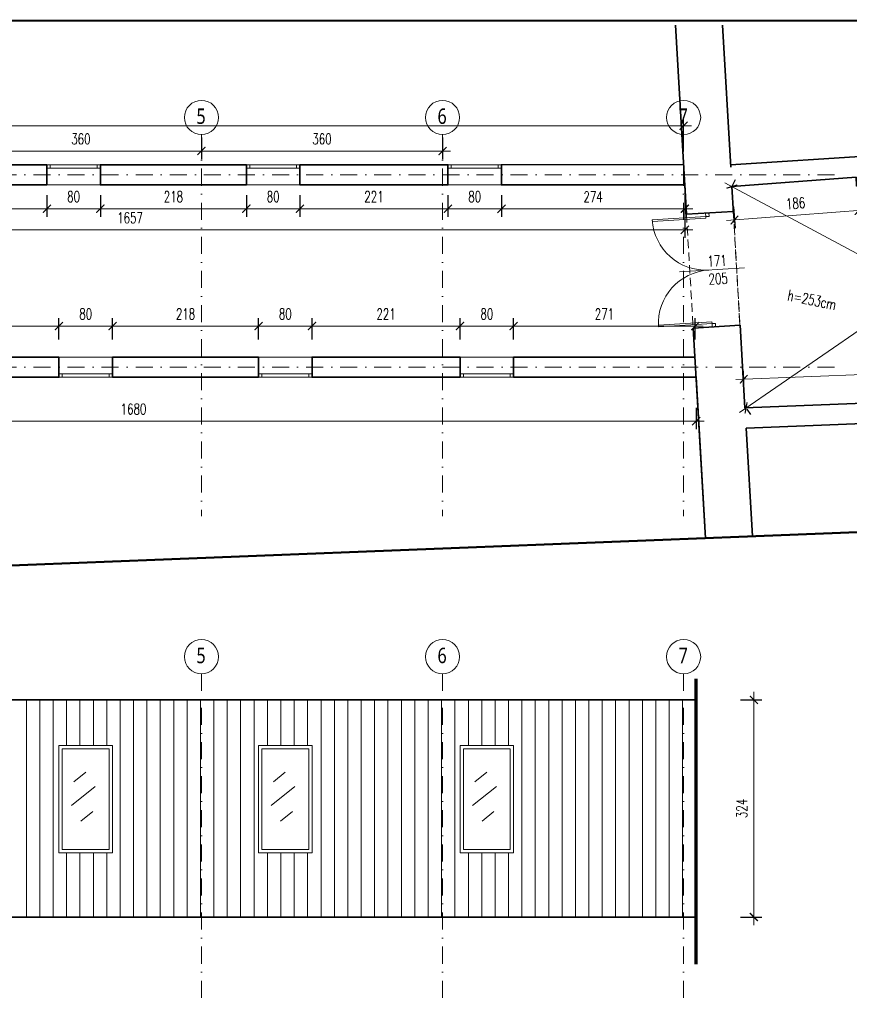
# Model space of a CAD drawing. Header units: inches. Extents: x 0 to 111471, y -105323 to 11070.
# Tile 207 of 256: x 44090 to 45329, y -26009 to -24539. Entities that reach past the tile are written whole.
import ezdxf
from ezdxf.enums import TextEntityAlignment as Align

# ---------------------------------------------------------------- set-up
doc = ezdxf.new("R2010")
doc.units = ezdxf.units.IN
doc.header["$MEASUREMENT"] = 0
doc.linetypes.add('DASHDOTX2', pattern=[50.8, 25.4, -12.7, 0, -12.7])
doc.linetypes.add('DASHED', pattern=[19.05, 12.7, -6.35])
for name, color, linetype, lineweight in [('888 drzwi i okna', 4, 'Continuous', 0), ('888 hatch antracyt szary', 251, 'Continuous', 0), ('888 opisy', 3, 'Continuous', 0), ('888 osie', 5, 'DASHDOTX2', 13), ('888 projektowane elementy', 6, 'Continuous', 13), ('888 sciany istniejące', 2, 'Continuous', 35), ('888 widok', 8, 'Continuous', 0), ('888 wymiary projektowane', 1, 'Continuous', 0), ('Wymiary', 85, 'Continuous', 18)]:
    doc.layers.add(name, color=color, linetype=linetype, lineweight=lineweight)
doc.styles.get("Standard").update_dxf_attribs({"font": 'arial.ttf'})
doc.styles.add('TS 100_ILIARD OSIE', font='trebuc.ttf', dxfattribs={"width": 0.8, "height": 23})
doc.styles.add('TS 100_opisy', font='romans.shx', dxfattribs={"width": 0.7, "height": 16})
doc.styles.add('TS 100_wymiary', font='romans.shx', dxfattribs={"width": 0.7, "height": 16})
doc.dimstyles.new('Dim Style 100', dxfattribs={"dimtxt": 16, "dimasz": 12, "dimexe": 12, "dimexo": 2, "dimgap": 10, "dimtad": 1, "dimdec": 0, "dimzin": 9, "dimtxsty": 'TS 100_wymiary', "dimblk": 'ARCHTICK', "dimcen": 2.5, "dimdle": 12, "dimclrd": 256, "dimclrt": 2, "dimadec": 0, "dimazin": 2, "dimtfac": 1, "dimtdec": 0, "dimtix": 1, "dimtmove": 2, "dimatfit": 3, "dimfxl": 0, "dimlwd": -1, "dimarcsym": 0})

# ---------------------------------------------------------------- blocks, each defined once
blk = doc.blocks.new('_ArchTick')
at = {"layer": 'Wymiary', "color": 0, "const_width": 0.15}
blk.add_lwpolyline([(-0.5, -0.5), (0.5, 0.5)], dxfattribs=at)
blk = doc.blocks.new('*D652')
at = {"layer": '888 wymiary projektowane', "color": 0, "lineweight": -2, "ltscale": 0.01}
for p, q in [((44729.3, -24801.3), (44729.3, -24833.3)), ((44809.3, -24801.3), (44809.3, -24833.3))]:
    blk.add_line(p, q, dxfattribs=at)
at = {"layer": '888 wymiary projektowane', "ltscale": 0.01}
blk.add_line((44821.3, -24821.3), (44717.3, -24821.3), dxfattribs=at)
at = {"layer": 'Defpoints', "color": 0}
for p in [(44729.3, -24785.8), (44809.3, -24785.8), (44729.3, -24821.3)]:
    blk.add_point(p, dxfattribs=at)
at = {"layer": '888 wymiary projektowane', "linetype": 'ByBlock', "xscale": 12, "yscale": 12, "zscale": 12}
for p, rotation in [((44729.3, -24821.3), 179.9999306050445), ((44809.3, -24821.3), 359.9999306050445)]:
    blk.add_blockref('_ArchTick', p, dxfattribs=dict(at, rotation=rotation))
at = {"layer": '888 wymiary projektowane', "color": 2, "ltscale": 0.01, "insert": (44769.3, -24803.3), "char_height": 16, "attachment_point": 5, "rotation": 359.9999, "style": 'TS 100_wymiary'}
blk.add_mtext('80', dxfattribs=at)
blk = doc.blocks.new('*D653')
at = {"layer": '888 wymiary projektowane', "color": 0, "lineweight": -2, "ltscale": 0.01}
for p, q in [((44508.3, -24801.3), (44508.3, -24833.3)), ((44729.3, -24801.3), (44729.3, -24833.3))]:
    blk.add_line(p, q, dxfattribs=at)
at = {"layer": '888 wymiary projektowane', "ltscale": 0.01}
blk.add_line((44741.3, -24821.3), (44496.3, -24821.3), dxfattribs=at)
at = {"layer": 'Defpoints', "color": 0}
for p in [(44508.3, -24785.8), (44729.3, -24785.8), (44508.3, -24821.3)]:
    blk.add_point(p, dxfattribs=at)
at = {"layer": '888 wymiary projektowane', "linetype": 'ByBlock', "xscale": 12, "yscale": 12, "zscale": 12}
for p, rotation in [((44508.3, -24821.3), 179.9999306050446), ((44729.3, -24821.3), 359.9999306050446)]:
    blk.add_blockref('_ArchTick', p, dxfattribs=dict(at, rotation=rotation))
at = {"layer": '888 wymiary projektowane', "color": 2, "ltscale": 0.01, "insert": (44618.8, -24803.3), "char_height": 16, "attachment_point": 5, "rotation": 359.9999, "style": 'TS 100_wymiary'}
blk.add_mtext('221', dxfattribs=at)
blk = doc.blocks.new('*D654')
at = {"layer": '888 wymiary projektowane', "color": 0, "lineweight": -2, "ltscale": 0.01}
for p, q in [((44428.3, -24801.3), (44428.3, -24833.3)), ((44508.3, -24801.3), (44508.3, -24833.3))]:
    blk.add_line(p, q, dxfattribs=at)
at = {"layer": '888 wymiary projektowane', "ltscale": 0.01}
blk.add_line((44520.3, -24821.3), (44416.3, -24821.3), dxfattribs=at)
at = {"layer": 'Defpoints', "color": 0}
for p in [(44428.3, -24785.8), (44508.3, -24785.8), (44428.3, -24821.3)]:
    blk.add_point(p, dxfattribs=at)
at = {"layer": '888 wymiary projektowane', "linetype": 'ByBlock', "xscale": 12, "yscale": 12, "zscale": 12}
for p, rotation in [((44428.3, -24821.3), 179.9999306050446), ((44508.3, -24821.3), 359.9999306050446)]:
    blk.add_blockref('_ArchTick', p, dxfattribs=dict(at, rotation=rotation))
at = {"layer": '888 wymiary projektowane', "color": 2, "ltscale": 0.01, "insert": (44468.3, -24803.3), "char_height": 16, "attachment_point": 5, "rotation": 359.9999, "style": 'TS 100_wymiary'}
blk.add_mtext('80', dxfattribs=at)
blk = doc.blocks.new('*D655')
at = {"layer": '888 wymiary projektowane', "color": 0, "lineweight": -2, "ltscale": 0.01}
for p, q in [((44210.3, -24801.3), (44210.3, -24833.3)), ((44428.3, -24801.3), (44428.3, -24833.3))]:
    blk.add_line(p, q, dxfattribs=at)
at = {"layer": '888 wymiary projektowane', "ltscale": 0.01}
blk.add_line((44440.3, -24821.3), (44198.3, -24821.3), dxfattribs=at)
at = {"layer": 'Defpoints', "color": 0}
for p in [(44210.3, -24785.8), (44428.3, -24785.8), (44210.3, -24821.3)]:
    blk.add_point(p, dxfattribs=at)
at = {"layer": '888 wymiary projektowane', "linetype": 'ByBlock', "xscale": 12, "yscale": 12, "zscale": 12}
for p, rotation in [((44210.3, -24821.3), 179.9999306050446), ((44428.3, -24821.3), 359.9999306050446)]:
    blk.add_blockref('_ArchTick', p, dxfattribs=dict(at, rotation=rotation))
at = {"layer": '888 wymiary projektowane', "color": 2, "ltscale": 0.01, "insert": (44319.3, -24803.3), "char_height": 16, "attachment_point": 5, "rotation": 359.9999, "style": 'TS 100_wymiary'}
blk.add_mtext('218', dxfattribs=at)
blk = doc.blocks.new('*D656')
at = {"layer": '888 wymiary projektowane', "color": 0, "lineweight": -2, "ltscale": 0.01}
for p, q in [((44130.3, -24801.3), (44130.3, -24833.3)), ((44210.3, -24801.3), (44210.3, -24833.3))]:
    blk.add_line(p, q, dxfattribs=at)
at = {"layer": '888 wymiary projektowane', "ltscale": 0.01}
blk.add_line((44222.3, -24821.3), (44118.3, -24821.3), dxfattribs=at)
at = {"layer": 'Defpoints', "color": 0}
for p in [(44130.3, -24785.8), (44210.3, -24785.8), (44130.3, -24821.3)]:
    blk.add_point(p, dxfattribs=at)
at = {"layer": '888 wymiary projektowane', "linetype": 'ByBlock', "xscale": 12, "yscale": 12, "zscale": 12}
for p, rotation in [((44130.3, -24821.3), 179.9999306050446), ((44210.3, -24821.3), 359.9999306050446)]:
    blk.add_blockref('_ArchTick', p, dxfattribs=dict(at, rotation=rotation))
at = {"layer": '888 wymiary projektowane', "color": 2, "ltscale": 0.01, "insert": (44170.3, -24803.3), "char_height": 16, "attachment_point": 5, "rotation": 359.9999, "style": 'TS 100_wymiary'}
blk.add_mtext('80', dxfattribs=at)
blk = doc.blocks.new('*D657')
at = {"layer": '888 wymiary projektowane', "color": 0, "lineweight": -2, "ltscale": 0.01}
for p, q in [((43912.3, -24801.3), (43912.3, -24833.3)), ((44130.3, -24801.3), (44130.3, -24833.3))]:
    blk.add_line(p, q, dxfattribs=at)
at = {"layer": '888 wymiary projektowane', "ltscale": 0.01}
blk.add_line((44142.3, -24821.3), (43900.3, -24821.3), dxfattribs=at)
at = {"layer": 'Defpoints', "color": 0}
for p in [(43912.3, -24785.8), (44130.3, -24785.8), (43912.3, -24821.3)]:
    blk.add_point(p, dxfattribs=at)
at = {"layer": '888 wymiary projektowane', "linetype": 'ByBlock', "xscale": 12, "yscale": 12, "zscale": 12}
for p, rotation in [((43912.3, -24821.3), 179.9999306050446), ((44130.3, -24821.3), 359.9999306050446)]:
    blk.add_blockref('_ArchTick', p, dxfattribs=dict(at, rotation=rotation))
at = {"layer": '888 wymiary projektowane', "color": 2, "ltscale": 0.01, "insert": (44021.3, -24803.3), "char_height": 16, "attachment_point": 5, "rotation": 359.9999, "style": 'TS 100_wymiary'}
blk.add_mtext('218', dxfattribs=at)
blk = doc.blocks.new('*D616')
at = {"layer": '888 wymiary projektowane', "color": 0, "lineweight": -2, "ltscale": 0.01}
for p, q in [((43426.3, -24833), (43426.3, -24865)), ((45083, -24832.8), (45083, -24864.8))]:
    blk.add_line(p, q, dxfattribs=at)
at = {"layer": '888 wymiary projektowane', "ltscale": 0.01}
blk.add_line((43414.3, -24853), (45095, -24852.8), dxfattribs=at)
at = {"layer": 'Defpoints', "color": 0}
for p in [(43426.3, -24785.8), (45082.9, -24785.5), (45083, -24852.8)]:
    blk.add_point(p, dxfattribs=at)
at = {"layer": '888 wymiary projektowane', "linetype": 'ByBlock', "xscale": 12, "yscale": 12, "zscale": 12}
for p, rotation in [((43426.3, -24853), 180.0089130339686), ((45083, -24852.8), 0.008913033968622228)]:
    blk.add_blockref('_ArchTick', p, dxfattribs=dict(at, rotation=rotation))
at = {"layer": '888 wymiary projektowane', "color": 2, "ltscale": 0.01, "insert": (44254.6, -24834.9), "char_height": 16, "attachment_point": 5, "rotation": 0.0089, "style": 'TS 100_wymiary'}
blk.add_mtext('1657', dxfattribs=at)
blk = doc.blocks.new('*D619')
at = {"layer": '888 wymiary projektowane', "color": 0, "lineweight": -2, "ltscale": 0.01}
for p, q in [((44809.3, -24801.6), (44809.3, -24833.6)), ((45083, -24801.3), (45083, -24833.3))]:
    blk.add_line(p, q, dxfattribs=at)
at = {"layer": '888 wymiary projektowane', "ltscale": 0.01}
blk.add_line((44797.3, -24821.6), (45095, -24821.3), dxfattribs=at)
at = {"layer": 'Defpoints', "color": 0}
for p in [(44809.3, -24785.8), (45082.9, -24785.5), (45083, -24821.3)]:
    blk.add_point(p, dxfattribs=at)
at = {"layer": '888 wymiary projektowane', "linetype": 'ByBlock', "xscale": 12, "yscale": 12, "zscale": 12}
for p, rotation in [((44809.3, -24821.6), 180.0543061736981), ((45083, -24821.3), 0.05430617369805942)]:
    blk.add_blockref('_ArchTick', p, dxfattribs=dict(at, rotation=rotation))
at = {"layer": '888 wymiary projektowane', "color": 2, "ltscale": 0.01, "insert": (44946.1, -24803.5), "char_height": 16, "attachment_point": 5, "rotation": 0.0543, "style": 'TS 100_wymiary'}
blk.add_mtext('274', dxfattribs=at)
blk = doc.blocks.new('*D663')
at = {"layer": '888 wymiary projektowane', "color": 0, "lineweight": -2, "ltscale": 0.01}
for p, q in [((43917.4, -25016.4), (43917.4, -24984.4)), ((44148.4, -25016.4), (44148.4, -24984.4))]:
    blk.add_line(p, q, dxfattribs=at)
at = {"layer": '888 wymiary projektowane', "ltscale": 0.01}
blk.add_line((43905.4, -24996.4), (44160.4, -24996.4), dxfattribs=at)
at = {"layer": 'Defpoints', "color": 0}
for p in [(44148.4, -24996.4), (43917.4, -25042.8), (44148.4, -25042.8)]:
    blk.add_point(p, dxfattribs=at)
at = {"layer": '888 wymiary projektowane', "linetype": 'ByBlock', "xscale": 12, "yscale": 12, "zscale": 12}
for p, rotation in [((43917.4, -24996.4), 179.9999306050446), ((44148.4, -24996.4), 359.9999306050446)]:
    blk.add_blockref('_ArchTick', p, dxfattribs=dict(at, rotation=rotation))
at = {"layer": '888 wymiary projektowane', "color": 2, "ltscale": 0.01, "insert": (44032.9, -24978.4), "char_height": 16, "attachment_point": 5, "rotation": 359.9999, "style": 'TS 100_wymiary'}
blk.add_mtext('231', dxfattribs=at)
blk = doc.blocks.new('*D664')
at = {"layer": '888 wymiary projektowane', "color": 0, "lineweight": -2, "ltscale": 0.01}
for p, q in [((44148.4, -25016.4), (44148.4, -24984.4)), ((44228.4, -25016.4), (44228.4, -24984.4))]:
    blk.add_line(p, q, dxfattribs=at)
at = {"layer": '888 wymiary projektowane', "ltscale": 0.01}
blk.add_line((44136.4, -24996.4), (44240.4, -24996.4), dxfattribs=at)
at = {"layer": 'Defpoints', "color": 0}
for p in [(44228.4, -24996.4), (44148.4, -25042.8), (44228.4, -25042.8)]:
    blk.add_point(p, dxfattribs=at)
at = {"layer": '888 wymiary projektowane', "linetype": 'ByBlock', "xscale": 12, "yscale": 12, "zscale": 12}
for p, rotation in [((44148.4, -24996.4), 179.9999306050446), ((44228.4, -24996.4), 359.9999306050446)]:
    blk.add_blockref('_ArchTick', p, dxfattribs=dict(at, rotation=rotation))
at = {"layer": '888 wymiary projektowane', "color": 2, "ltscale": 0.01, "insert": (44188.4, -24978.4), "char_height": 16, "attachment_point": 5, "rotation": 359.9999, "style": 'TS 100_wymiary'}
blk.add_mtext('80', dxfattribs=at)
blk = doc.blocks.new('*D665')
at = {"layer": '888 wymiary projektowane', "color": 0, "lineweight": -2, "ltscale": 0.01}
for p, q in [((44228.4, -25016.4), (44228.4, -24984.4)), ((44446.4, -25016.4), (44446.4, -24984.4))]:
    blk.add_line(p, q, dxfattribs=at)
at = {"layer": '888 wymiary projektowane', "ltscale": 0.01}
blk.add_line((44216.4, -24996.4), (44458.4, -24996.4), dxfattribs=at)
at = {"layer": 'Defpoints', "color": 0}
for p in [(44446.4, -24996.4), (44228.4, -25042.8), (44446.4, -25042.8)]:
    blk.add_point(p, dxfattribs=at)
at = {"layer": '888 wymiary projektowane', "linetype": 'ByBlock', "xscale": 12, "yscale": 12, "zscale": 12}
for p, rotation in [((44228.4, -24996.4), 179.9999306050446), ((44446.4, -24996.4), 359.9999306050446)]:
    blk.add_blockref('_ArchTick', p, dxfattribs=dict(at, rotation=rotation))
at = {"layer": '888 wymiary projektowane', "color": 2, "ltscale": 0.01, "insert": (44337.4, -24978.4), "char_height": 16, "attachment_point": 5, "rotation": 359.9999, "style": 'TS 100_wymiary'}
blk.add_mtext('218', dxfattribs=at)
blk = doc.blocks.new('*D666')
at = {"layer": '888 wymiary projektowane', "color": 0, "lineweight": -2, "ltscale": 0.01}
for p, q in [((44446.4, -25016.4), (44446.4, -24984.4)), ((44526.4, -25016.4), (44526.4, -24984.4))]:
    blk.add_line(p, q, dxfattribs=at)
at = {"layer": '888 wymiary projektowane', "ltscale": 0.01}
blk.add_line((44434.4, -24996.4), (44538.4, -24996.4), dxfattribs=at)
at = {"layer": 'Defpoints', "color": 0}
for p in [(44526.4, -24996.4), (44446.4, -25042.8), (44526.4, -25042.8)]:
    blk.add_point(p, dxfattribs=at)
at = {"layer": '888 wymiary projektowane', "linetype": 'ByBlock', "xscale": 12, "yscale": 12, "zscale": 12}
for p, rotation in [((44446.4, -24996.4), 179.9999306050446), ((44526.4, -24996.4), 359.9999306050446)]:
    blk.add_blockref('_ArchTick', p, dxfattribs=dict(at, rotation=rotation))
at = {"layer": '888 wymiary projektowane', "color": 2, "ltscale": 0.01, "insert": (44486.4, -24978.4), "char_height": 16, "attachment_point": 5, "rotation": 359.9999, "style": 'TS 100_wymiary'}
blk.add_mtext('80', dxfattribs=at)
blk = doc.blocks.new('*D667')
at = {"layer": '888 wymiary projektowane', "color": 0, "lineweight": -2, "ltscale": 0.01}
for p, q in [((44747.4, -25016.4), (44747.4, -24984.4)), ((44827.4, -25016.4), (44827.4, -24984.4))]:
    blk.add_line(p, q, dxfattribs=at)
at = {"layer": '888 wymiary projektowane', "ltscale": 0.01}
blk.add_line((44735.4, -24996.4), (44839.4, -24996.4), dxfattribs=at)
at = {"layer": 'Defpoints', "color": 0}
for p in [(44827.4, -24996.4), (44747.4, -25042.8), (44827.4, -25042.8)]:
    blk.add_point(p, dxfattribs=at)
at = {"layer": '888 wymiary projektowane', "linetype": 'ByBlock', "xscale": 12, "yscale": 12, "zscale": 12}
for p, rotation in [((44747.4, -24996.4), 179.9999306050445), ((44827.4, -24996.4), 359.9999306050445)]:
    blk.add_blockref('_ArchTick', p, dxfattribs=dict(at, rotation=rotation))
at = {"layer": '888 wymiary projektowane', "color": 2, "ltscale": 0.01, "insert": (44787.4, -24978.4), "char_height": 16, "attachment_point": 5, "rotation": 359.9999, "style": 'TS 100_wymiary'}
blk.add_mtext('80', dxfattribs=at)
blk = doc.blocks.new('*D668')
at = {"layer": '888 wymiary projektowane', "ltscale": 0.01}
for p, q in [((45729.4, -24737.1), (45388.5, -24971.4)), ((45164.6, -25125.3), (45351.4, -24996.9))]:
    blk.add_line(p, q, dxfattribs=at)
at = {"layer": '888 wymiary projektowane', "color": 0, "lineweight": -2, "ltscale": 0.01}
for p, q in [((45720.6, -24745.5), (45726.3, -24753.8)), ((45175.7, -25120.2), (45181.3, -25128.4))]:
    blk.add_line(p, q, dxfattribs=at)
at = {"layer": 'Defpoints', "color": 0}
for p in [(45719.5, -24743.9), (45174.5, -25118.5), (45174.5, -25118.5)]:
    blk.add_point(p, dxfattribs=at)
at = {"layer": '888 wymiary projektowane', "linetype": 'ByBlock', "xscale": 12, "yscale": 12, "zscale": 12}
for p, rotation in [((45719.5, -24743.9), 34.5084126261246), ((45174.5, -25118.5), 214.5084126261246)]:
    blk.add_blockref('_ArchTick', p, dxfattribs=dict(at, rotation=rotation))
at = {"layer": '888 wymiary projektowane', "color": 2, "ltscale": 0.01, "insert": (45369.5, -24983.6), "char_height": 16, "attachment_point": 5, "rotation": 34.5084, "style": 'TS 100_wymiary'}
blk.add_mtext('661', dxfattribs=at)
blk = doc.blocks.new('*D669')
at = {"layer": '888 wymiary projektowane', "ltscale": 0.01}
for p, q in [((45142.7, -24782.7), (45464.9, -24954.8)), ((45741.1, -25102.3), (45507.9, -24977.8))]:
    blk.add_line(p, q, dxfattribs=at)
at = {"layer": '888 wymiary projektowane', "color": 0, "lineweight": -2, "ltscale": 0.01}
for p, q in [((45154.2, -24786.6), (45158.9, -24777.7)), ((45731.4, -25094.9), (45736.1, -25086.1))]:
    blk.add_line(p, q, dxfattribs=at)
at = {"layer": 'Defpoints', "color": 0}
for p in [(45153.3, -24788.3), (45730.5, -25096.7), (45730.5, -25096.7)]:
    blk.add_point(p, dxfattribs=at)
at = {"layer": '888 wymiary projektowane', "linetype": 'ByBlock', "xscale": 12, "yscale": 12, "zscale": 12}
for p, rotation in [((45153.3, -24788.3), 151.8900645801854), ((45730.5, -25096.7), 331.8900645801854)]:
    blk.add_blockref('_ArchTick', p, dxfattribs=dict(at, rotation=rotation))
at = {"layer": '888 wymiary projektowane', "color": 2, "ltscale": 0.01, "insert": (45488.4, -24962.5), "char_height": 16, "attachment_point": 5, "rotation": 331.8901, "style": 'TS 100_wymiary'}
blk.add_mtext('654', dxfattribs=at)
blk = doc.blocks.new('*D673')
at = {"layer": '888 wymiary projektowane', "color": 0, "lineweight": -2, "ltscale": 0.01}
for p, q in [((45341, -24804.2), (45343.5, -24836.1)), ((45155.6, -24818.3), (45158, -24850.2))]:
    blk.add_line(p, q, dxfattribs=at)
at = {"layer": '888 wymiary projektowane', "ltscale": 0.01}
blk.add_line((45145.1, -24839.1), (45354.5, -24823.2), dxfattribs=at)
at = {"layer": 'Defpoints', "color": 0}
for p in [(45153.3, -24788.3), (45338.8, -24774.2), (45342.5, -24824.1)]:
    blk.add_point(p, dxfattribs=at)
at = {"layer": '888 wymiary projektowane', "linetype": 'ByBlock', "xscale": 12, "yscale": 12, "zscale": 12}
for p, rotation in [((45342.5, -24824.1), 4.342651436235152), ((45157.1, -24838.2), 184.3426514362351)]:
    blk.add_blockref('_ArchTick', p, dxfattribs=dict(at, rotation=rotation))
at = {"layer": '888 wymiary projektowane', "color": 2, "ltscale": 0.01, "insert": (45248.4, -24813.2), "char_height": 16, "attachment_point": 5, "rotation": 4.3427, "style": 'TS 100_wymiary'}
blk.add_mtext('186', dxfattribs=at)
blk = doc.blocks.new('*D676')
at = {"layer": '888 wymiary projektowane', "color": 0, "lineweight": -2, "ltscale": 0.01}
for p, q in [((45729.6, -25073.8), (45728.3, -25041.8)), ((45171.8, -25095.8), (45170.6, -25063.8))]:
    blk.add_line(p, q, dxfattribs=at)
at = {"layer": '888 wymiary projektowane', "ltscale": 0.01}
blk.add_line((45159, -25076.3), (45740.8, -25053.4), dxfattribs=at)
at = {"layer": 'Defpoints', "color": 0}
for p in [(45728.8, -25053.8), (45730.5, -25096.7), (45172.7, -25118.6)]:
    blk.add_point(p, dxfattribs=at)
at = {"layer": '888 wymiary projektowane', "linetype": 'ByBlock', "xscale": 12, "yscale": 12, "zscale": 12}
for p, rotation in [((45728.8, -25053.8), 2.257462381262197), ((45171, -25075.8), 182.2574623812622)]:
    blk.add_blockref('_ArchTick', p, dxfattribs=dict(at, rotation=rotation))
at = {"layer": '888 wymiary projektowane', "color": 2, "ltscale": 0.01, "insert": (45449.2, -25046.8), "char_height": 16, "attachment_point": 5, "rotation": 2.2575, "style": 'TS 100_wymiary'}
blk.add_mtext('558', dxfattribs=at)
blk = doc.blocks.new('G$C59B4CD95')
at = {"layer": '888 drzwi i okna', "ltscale": 0.01}
for points in [[(7.5, 5), (7.5, 85), (5, 85), (5, 5)], [(162.5, 5), (162.5, 85), (165, 85), (165, 5)], [(0, 0), (5, 0), (5, 5), (0, 5)], [(165, 0), (170, 0), (170, 5), (165, 5)]]:
    blk.add_lwpolyline(points, close=True, dxfattribs=at)
for centre, start, end in [((5, 5), 0, 90), ((165, 5), 90, 180)]:
    blk.add_arc(centre, 80, start, end, dxfattribs=at)
blk = doc.blocks.new('*D688')
at = {"layer": '888 wymiary projektowane', "color": 0, "lineweight": -2, "ltscale": 0.01}
for p, q in [((44827.4, -25016.4), (44827.4, -24984.4)), ((45098.6, -25016.4), (45098.6, -24984.4))]:
    blk.add_line(p, q, dxfattribs=at)
at = {"layer": '888 wymiary projektowane', "ltscale": 0.01}
blk.add_line((44815.4, -24996.4), (45110.6, -24996.4), dxfattribs=at)
at = {"layer": 'Defpoints', "color": 0}
for p in [(45098.6, -24996.4), (44827.4, -25042.8), (45098.6, -25042.8)]:
    blk.add_point(p, dxfattribs=at)
at = {"layer": '888 wymiary projektowane', "linetype": 'ByBlock', "xscale": 12, "yscale": 12, "zscale": 12}
for p, rotation in [((44827.4, -24996.4), 180.000929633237), ((45098.6, -24996.4), 0.0009296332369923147)]:
    blk.add_blockref('_ArchTick', p, dxfattribs=dict(at, rotation=rotation))
at = {"layer": '888 wymiary projektowane', "color": 2, "ltscale": 0.01, "insert": (44963, -24978.4), "char_height": 16, "attachment_point": 5, "rotation": 0.0009, "style": 'TS 100_wymiary'}
blk.add_mtext('271', dxfattribs=at)
blk = doc.blocks.new('*D1376')
at = {"layer": '888 wymiary projektowane', "color": 0, "lineweight": -2, "ltscale": 0.01}
for p, q in [((44526.4, -25016.4), (44526.4, -24984.4)), ((44747.4, -25016.4), (44747.4, -24984.4))]:
    blk.add_line(p, q, dxfattribs=at)
at = {"layer": '888 wymiary projektowane', "ltscale": 0.01}
blk.add_line((44514.4, -24996.4), (44759.4, -24996.4), dxfattribs=at)
at = {"layer": 'Defpoints', "color": 0}
for p in [(44747.4, -24996.4), (44526.4, -25042.8), (44747.4, -25042.8)]:
    blk.add_point(p, dxfattribs=at)
at = {"layer": '888 wymiary projektowane', "linetype": 'ByBlock', "xscale": 12, "yscale": 12, "zscale": 12}
for p, rotation in [((44526.4, -24996.4), 179.9999306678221), ((44747.4, -24996.4), 359.9999306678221)]:
    blk.add_blockref('_ArchTick', p, dxfattribs=dict(at, rotation=rotation))
at = {"layer": '888 wymiary projektowane', "color": 2, "ltscale": 0.01, "insert": (44636.9, -24978.4), "char_height": 16, "attachment_point": 5, "rotation": 359.9999, "style": 'TS 100_wymiary'}
blk.add_mtext('221', dxfattribs=at)
blk = doc.blocks.new('*D1380')
at = {"layer": '888 wymiary projektowane', "color": 0, "lineweight": -2, "ltscale": 0.01}
for p, q in [((44001.2, -24715.2), (44001.2, -24747.2)), ((44361.2, -24715.2), (44361.2, -24747.2))]:
    blk.add_line(p, q, dxfattribs=at)
at = {"layer": '888 wymiary projektowane', "ltscale": 0.01}
blk.add_line((43989.2, -24735.2), (44373.2, -24735.2), dxfattribs=at)
at = {"layer": 'Defpoints', "color": 0}
for p in [(44001.2, -24540.7), (44361.2, -24540.7), (44361.2, -24735.2)]:
    blk.add_point(p, dxfattribs=at)
at = {"layer": '888 wymiary projektowane', "linetype": 'ByBlock', "xscale": 12, "yscale": 12, "zscale": 12, "rotation": 180}
blk.add_blockref('_ArchTick', (44001.2, -24735.2), dxfattribs=at)
at = {"layer": '888 wymiary projektowane', "linetype": 'ByBlock', "xscale": 12, "yscale": 12, "zscale": 12}
blk.add_blockref('_ArchTick', (44361.2, -24735.2), dxfattribs=at)
at = {"layer": '888 wymiary projektowane', "color": 2, "ltscale": 0.01, "insert": (44181.2, -24717.2), "char_height": 16, "attachment_point": 5, "style": 'TS 100_wymiary'}
blk.add_mtext('360', dxfattribs=at)
blk = doc.blocks.new('*D1381')
at = {"layer": '888 wymiary projektowane', "color": 0, "lineweight": -2, "ltscale": 0.01}
for p, q in [((44361.2, -24715.2), (44361.2, -24747.2)), ((44721.2, -24715.2), (44721.2, -24747.2))]:
    blk.add_line(p, q, dxfattribs=at)
at = {"layer": '888 wymiary projektowane', "ltscale": 0.01}
blk.add_line((44349.2, -24735.2), (44733.2, -24735.2), dxfattribs=at)
at = {"layer": 'Defpoints', "color": 0}
for p in [(44361.2, -24540.7), (44721.2, -24540.7), (44721.2, -24735.2)]:
    blk.add_point(p, dxfattribs=at)
at = {"layer": '888 wymiary projektowane', "linetype": 'ByBlock', "xscale": 12, "yscale": 12, "zscale": 12, "rotation": 180}
blk.add_blockref('_ArchTick', (44361.2, -24735.2), dxfattribs=at)
at = {"layer": '888 wymiary projektowane', "linetype": 'ByBlock', "xscale": 12, "yscale": 12, "zscale": 12}
blk.add_blockref('_ArchTick', (44721.2, -24735.2), dxfattribs=at)
at = {"layer": '888 wymiary projektowane', "color": 2, "ltscale": 0.01, "insert": (44541.2, -24717.2), "char_height": 16, "attachment_point": 5, "style": 'TS 100_wymiary'}
blk.add_mtext('360', dxfattribs=at)
blk = doc.blocks.new('oznaczenie osi')
at = {"linetype": 'ByBlock'}
blk.add_circle((0, 0), 17, dxfattribs=at)
at = {"oblique": 5, "width": 0.85}
blk.add_attdef('NR', text='', height=15, dxfattribs=at).set_placement((0.01, -7.01), align=Align.CENTER)
blk = doc.blocks.new('*D1384')
at = {"layer": '888 wymiary projektowane', "color": 0, "lineweight": -2, "ltscale": 0.01}
for p, q in [((43419.8, -25118.3), (43419.8, -25150.3)), ((45099.9, -25118.3), (45099.9, -25150.3))]:
    blk.add_line(p, q, dxfattribs=at)
at = {"layer": '888 wymiary projektowane', "ltscale": 0.01}
blk.add_line((43407.8, -25138.3), (45111.9, -25138.3), dxfattribs=at)
at = {"layer": 'Defpoints', "color": 0}
for p in [(43419.8, -25072.8), (45099.9, -25072.8), (45099.9, -25138.3)]:
    blk.add_point(p, dxfattribs=at)
at = {"layer": '888 wymiary projektowane', "linetype": 'ByBlock', "xscale": 12, "yscale": 12, "zscale": 12}
for p, rotation in [((43419.8, -25138.3), 179.9999999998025), ((45099.9, -25138.3), 359.9999999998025)]:
    blk.add_blockref('_ArchTick', p, dxfattribs=dict(at, rotation=rotation))
at = {"layer": '888 wymiary projektowane', "color": 2, "ltscale": 0.01, "insert": (44259.8, -25120.3), "char_height": 16, "attachment_point": 5, "style": 'TS 100_wymiary'}
blk.add_mtext('1680', dxfattribs=at)
blk = doc.blocks.new('*D1385')
at = {"layer": '888 wymiary projektowane', "color": 0, "lineweight": -2, "ltscale": 0.01}
for p, q in [((45081.2, -24717.6), (45081.2, -24685.6)), ((42834.2, -24718), (42834.2, -24686))]:
    blk.add_line(p, q, dxfattribs=at)
at = {"layer": '888 wymiary projektowane', "ltscale": 0.01}
blk.add_line((42822.2, -24698), (45093.2, -24697.6), dxfattribs=at)
at = {"layer": 'Defpoints', "color": 0}
for p in [(45081.2, -24697.6), (42834.2, -24756), (45081.2, -24755.5)]:
    blk.add_point(p, dxfattribs=at)
at = {"layer": '888 wymiary projektowane', "linetype": 'ByBlock', "xscale": 12, "yscale": 12, "zscale": 12}
for p, rotation in [((42834.2, -24698), 180.0111792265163), ((45081.2, -24697.6), 0.01117922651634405)]:
    blk.add_blockref('_ArchTick', p, dxfattribs=dict(at, rotation=rotation))
at = {"layer": '888 wymiary projektowane', "color": 2, "ltscale": 0.01, "insert": (43957.7, -24679.8), "char_height": 16, "attachment_point": 5, "rotation": 0.0112, "style": 'TS 100_wymiary'}
blk.add_mtext('2247', dxfattribs=at)
blk = doc.blocks.new('*D1386')
at = {"layer": '888 wymiary projektowane', "ltscale": 0.01}
blk.add_line((45186.2, -25542.4), (45186.2, -25890.4), dxfattribs=at)
at = {"layer": '888 wymiary projektowane', "color": 0, "lineweight": -2, "ltscale": 0.01}
for p, q in [((45166.2, -25554.4), (45198.2, -25554.4)), ((45166.2, -25878.4), (45198.2, -25878.4))]:
    blk.add_line(p, q, dxfattribs=at)
at = {"layer": 'Defpoints', "color": 0}
for p in [(45099.9, -25554.4), (45099.9, -25878.4), (45186.2, -25878.4)]:
    blk.add_point(p, dxfattribs=at)
at = {"layer": '888 wymiary projektowane', "linetype": 'ByBlock', "xscale": 12, "yscale": 12, "zscale": 12}
for p, rotation in [((45186.2, -25554.4), 89.9999999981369), ((45186.2, -25878.4), 269.9999999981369)]:
    blk.add_blockref('_ArchTick', p, dxfattribs=dict(at, rotation=rotation))
at = {"layer": '888 wymiary projektowane', "color": 2, "ltscale": 0.01, "insert": (45168.2, -25716.4), "char_height": 16, "attachment_point": 5, "rotation": 90, "style": 'TS 100_wymiary'}
blk.add_mtext('324', dxfattribs=at)

msp = doc.modelspace()

# ---------------------------------------------------------------- linework, layer by layer
at = {"layer": '888 drzwi i okna', "ltscale": 0.01}
for points in [[(44130.275, -24755.776), (44210.275, -24755.776), (44210.275, -24760.776), (44130.275, -24760.776)], [(44130.275, -24760.776), (44135.275, -24760.776), (44135.275, -24755.776), (44130.275, -24755.776)], [(44210.275, -24760.776), (44205.275, -24760.776), (44205.275, -24755.776), (44210.275, -24755.776)], [(44428.275, -24755.776), (44508.275, -24755.776), (44508.275, -24760.776), (44428.275, -24760.776)], [(44428.275, -24760.776), (44433.275, -24760.776), (44433.275, -24755.776), (44428.275, -24755.776)], [(44508.275, -24760.776), (44503.275, -24760.776), (44503.275, -24755.776), (44508.275, -24755.776)], [(44729.275, -24755.777), (44809.275, -24755.777), (44809.275, -24760.777), (44729.275, -24760.777)], [(44729.275, -24760.777), (44734.275, -24760.777), (44734.275, -24755.777), (44729.275, -24755.777)], [(44809.275, -24760.777), (44804.275, -24760.777), (44804.275, -24755.777), (44809.275, -24755.777)], [(44148.393, -25072.776), (44228.393, -25072.776), (44228.393, -25067.775), (44148.393, -25067.775)], [(44148.393, -25067.776), (44153.393, -25067.776), (44153.393, -25072.776), (44148.393, -25072.776)], [(44228.393, -25067.776), (44223.393, -25067.776), (44223.393, -25072.776), (44228.393, -25072.776)], [(44526.393, -25067.776), (44446.393, -25067.776), (44446.393, -25072.776), (44526.393, -25072.776)], [(44446.393, -25072.776), (44451.393, -25072.776), (44451.393, -25067.776), (44446.393, -25067.776)], [(44526.393, -25072.776), (44521.393, -25072.776), (44521.393, -25067.776), (44526.393, -25067.776)], [(44827.393, -25067.777), (44747.393, -25067.777), (44747.393, -25072.777), (44827.393, -25072.777)], [(44747.393, -25072.777), (44752.393, -25072.777), (44752.393, -25067.777), (44747.393, -25067.777)], [(44827.393, -25072.777), (44822.393, -25072.777), (44822.393, -25067.777), (44827.393, -25067.777)], [(44148.393, -25782.441), (44228.393, -25782.441), (44228.393, -25622.441), (44148.393, -25622.441)], [(44446.393, -25782.441), (44526.393, -25782.441), (44526.393, -25622.441), (44446.393, -25622.441)], [(44747.393, -25782.442), (44827.393, -25782.442), (44827.393, -25622.442), (44747.393, -25622.442)], [(44153.393, -25777.441), (44223.393, -25777.441), (44223.393, -25627.441), (44153.393, -25627.441)], [(44451.393, -25777.441), (44521.393, -25777.441), (44521.393, -25627.441), (44451.393, -25627.441)], [(44752.393, -25777.442), (44822.393, -25777.442), (44822.393, -25627.442), (44752.393, -25627.442)]]:
    msp.add_lwpolyline(points, close=True, dxfattribs=at)
msp.add_lwpolyline([(43380.236, -25262.901), (43419.776, -25072.775), (45099.866, -25072.775)], dxfattribs=at)
at = {"layer": '888 hatch antracyt szary', "ltscale": 0.01}
for points in [[(44210.275, -24785.776), (44130.275, -24785.776)], [(44508.275, -24785.776), (44428.275, -24785.776)], [(44809.275, -24785.777), (44729.275, -24785.776)], [(44228.393, -25042.776), (44148.393, -25042.776)], [(44526.393, -25042.776), (44446.393, -25042.776)], [(44827.393, -25042.777), (44747.393, -25042.777)]]:
    msp.add_lwpolyline(points, dxfattribs=at)
at = {"layer": '888 opisy'}
msp.add_lwpolyline([(45075.12, -24915.425), (45172.28, -24909.702)], dxfattribs=at)
at = {"layer": '888 osie'}
for points in [[(44361.223, -24710.609), (44361.223, -25279.932)], [(44721.223, -24710.609), (44721.223, -25279.932)], [(45081.223, -24710.609), (45081.223, -25279.932)], [(45306.436, -24770.736), (42544.624, -24770.736)], [(45306.435, -25057.794), (42544.624, -25057.794)], [(44361.223, -25515.378), (44361.223, -26008.6)], [(44721.223, -25515.378), (44721.223, -26008.6)], [(45081.223, -25515.378), (45081.223, -26008.6)]]:
    msp.add_lwpolyline(points, dxfattribs=at)
at = {"layer": '888 osie', "const_width": 5}
msp.add_lwpolyline([(45099.866, -25522.588), (45099.866, -25948.915)], dxfattribs=at)
at = {"layer": '888 projektowane elementy', "linetype": 'DASHED', "const_width": 3, "elevation": 3}
msp.add_lwpolyline([(42317.096, -24760.78), (42353.395, -24921.538), (42348.802, -24946.076), (42259.219, -24927.446), (42296.672, -25093.316), (42219.37, -25426.855), (45969.968, -25279.241), (45939.117, -24540.718), (42366.797, -24540.718), (42317.096, -24760.78)], dxfattribs=at)
at = {"layer": '888 sciany istniejące'}
for points in [[(45085.527, -24829.369), (45068.929, -24547.614)], [(45139.117, -24547.426), (45151.576, -24759.242)], [(45153.287, -24788.327), (45338.753, -24774.243), (45339.196, -24787.235), (45522.706, -24773.815), (45521.683, -24760.351), (45719.363, -24741.308), (45720.811, -24775.78), (45750.785, -24774.52), (45748.007, -24708.409), (45489.543, -24733.308), (45490.514, -24746.089), (45368.117, -24755.04), (45367.671, -24741.96), (45151.363, -24755.619)], [(43912.275, -24755.776), (44130.275, -24755.776), (44130.275, -24785.776), (43912.275, -24785.776), (43912.275, -24755.776)], [(44428.275, -24755.776), (44428.275, -24785.776), (44210.275, -24785.776), (44210.275, -24755.776), (44428.275, -24755.776)], [(44508.275, -24785.776), (44508.275, -24755.776), (44729.275, -24755.777), (44729.275, -24785.776), (44508.275, -24785.776)], [(45082.945, -24785.548), (44809.275, -24785.777), (44809.275, -24755.777), (45081.176, -24755.517)], [(45085.527, -24829.369), (45082.945, -24785.548)], [(45153.287, -24788.327), (45155.691, -24829.184)], [(45085.527, -24829.369), (45155.459, -24825.255)], [(45114.013, -25312.929), (45095.541, -24999.368), (45165.459, -24995.255), (45172.717, -25118.642), (45730.491, -25096.654), (45723.734, -24935.796), (45753.708, -24934.536), (45761.727, -25125.448), (45174.478, -25148.584)], [(45172.717, -25118.642), (45730.491, -25096.654), (45723.734, -24935.796), (45753.708, -24934.536), (45761.727, -25125.448), (45174.478, -25148.584)], [(44148.393, -25042.776), (44148.393, -25072.776), (43917.393, -25072.775), (43917.393, -25042.776), (44148.393, -25042.776)], [(44446.393, -25042.776), (44446.393, -25072.776), (44228.393, -25072.776), (44228.393, -25042.776), (44446.393, -25042.776)], [(44747.393, -25042.777), (44747.393, -25072.777), (44526.393, -25072.776), (44526.393, -25042.776), (44747.393, -25042.777)], [(45098.572, -25042.772), (44827.393, -25042.777), (44827.393, -25072.777), (45099.866, -25072.775)], [(45114.013, -25312.929), (45099.866, -25072.775)], [(45174.478, -25148.584), (45183.983, -25310.175)]]:
    msp.add_lwpolyline(points, dxfattribs=at)
at = {"layer": '888 sciany istniejące', "ltscale": 0.01}
for points in [[(45085.527, -24829.369), (45155.459, -24825.255)], [(45099.866, -25554.442), (43419.776, -25554.442)], [(45099.866, -25878.442), (43573.665, -25878.442), (43573.665, -25918.442), (43419.776, -25918.442)]]:
    msp.add_lwpolyline(points, dxfattribs=at)
at = {"layer": '888 widok', "linetype": 'DASHED'}
for points in [[(45085.527, -24829.369), (45095.541, -24999.353)], [(45085.527, -24829.369), (45095.65, -25001.204)], [(45155.459, -24825.255), (45165.567, -24997.092)], [(45155.691, -24829.184), (45165.475, -24999.368)]]:
    msp.add_lwpolyline(points, dxfattribs=at)
at = {"layer": '888 widok', "ltscale": 0.01}
for points in [[(44099.776, -25554.442), (44099.776, -25878.442)], [(44119.776, -25554.442), (44119.776, -25878.442)], [(44139.776, -25554.442), (44139.776, -25878.442)], [(44159.776, -25554.442), (44159.776, -25622.441)], [(44179.776, -25554.442), (44179.776, -25622.441)], [(44199.776, -25554.442), (44199.776, -25622.441)], [(44219.776, -25554.442), (44219.776, -25622.441)], [(44239.776, -25554.442), (44239.776, -25878.442)], [(44259.776, -25554.442), (44259.776, -25878.442)], [(44279.776, -25554.442), (44279.776, -25878.442)], [(44299.776, -25554.442), (44299.776, -25878.442)], [(44319.776, -25554.442), (44319.776, -25878.442)], [(44339.776, -25554.442), (44339.776, -25878.442)], [(44359.776, -25554.442), (44359.776, -25878.442)], [(44379.776, -25554.442), (44379.776, -25878.442)], [(44399.776, -25554.442), (44399.776, -25878.442)], [(44419.776, -25554.442), (44419.776, -25878.442)], [(44439.776, -25554.442), (44439.776, -25878.442)], [(44459.776, -25554.442), (44459.776, -25622.441)], [(44479.776, -25554.442), (44479.776, -25622.441)], [(44499.776, -25554.442), (44499.776, -25622.441)], [(44519.776, -25554.442), (44519.776, -25622.441)], [(44539.776, -25554.442), (44539.776, -25878.442)], [(44559.776, -25554.442), (44559.776, -25878.442)], [(44579.776, -25554.442), (44579.776, -25878.442)], [(44599.776, -25554.442), (44599.776, -25878.442)], [(44619.776, -25554.442), (44619.776, -25878.442)], [(44639.776, -25554.442), (44639.776, -25878.442)], [(44659.776, -25554.442), (44659.776, -25878.442)], [(44679.776, -25554.442), (44679.776, -25878.442)], [(44699.776, -25554.442), (44699.776, -25878.442)], [(44719.776, -25554.442), (44719.776, -25878.442)], [(44739.776, -25554.442), (44739.776, -25878.442)], [(44759.776, -25554.442), (44759.776, -25622.442)], [(44779.776, -25554.442), (44779.776, -25622.442)], [(44799.776, -25554.442), (44799.776, -25622.442)], [(44819.776, -25554.442), (44819.776, -25622.442)], [(44839.776, -25554.442), (44839.776, -25878.442)], [(44859.776, -25554.442), (44859.776, -25878.442)], [(44879.776, -25554.442), (44879.776, -25878.442)], [(44899.776, -25554.442), (44899.776, -25878.442)], [(44919.776, -25554.442), (44919.776, -25878.442)], [(44939.776, -25554.442), (44939.776, -25878.442)], [(44959.776, -25554.442), (44959.776, -25878.442)], [(44979.776, -25554.442), (44979.776, -25878.442)], [(44999.776, -25554.442), (44999.776, -25878.442)], [(45019.776, -25554.442), (45019.776, -25878.442)], [(45039.776, -25554.442), (45039.776, -25878.442)], [(45059.776, -25554.442), (45059.776, -25878.442)], [(45079.776, -25554.442), (45079.776, -25878.442)], [(44188.443, -25662.318), (44170.657, -25676.508)], [(44486.443, -25662.319), (44468.657, -25676.509)], [(44787.443, -25662.319), (44769.657, -25676.509)], [(44202.7, -25683.69), (44167.129, -25712.07)], [(44500.7, -25683.691), (44465.129, -25712.071)], [(44801.7, -25683.691), (44766.129, -25712.071)], [(44199.041, -25721.04), (44181.255, -25735.23)], [(44497.041, -25721.04), (44479.255, -25735.23)], [(44798.041, -25721.04), (44780.255, -25735.231)], [(44159.776, -25782.441), (44159.776, -25878.442)], [(44179.776, -25782.441), (44179.776, -25878.442)], [(44199.776, -25782.441), (44199.776, -25878.442)], [(44219.776, -25782.441), (44219.776, -25878.442)], [(44459.776, -25782.441), (44459.776, -25878.442)], [(44479.776, -25782.441), (44479.776, -25878.442)], [(44499.776, -25782.441), (44499.776, -25878.442)], [(44519.776, -25782.441), (44519.776, -25878.442)], [(44759.776, -25782.442), (44759.776, -25878.442)], [(44779.776, -25782.442), (44779.776, -25878.442)], [(44799.776, -25782.442), (44799.776, -25878.442)], [(44819.776, -25782.442), (44819.776, -25878.442)]]:
    msp.add_lwpolyline(points, dxfattribs=at)

# ---------------------------------------------------------------- block references
at = {"layer": '888 hatch antracyt szary', "ltscale": 0.01, "rotation": 93.36054857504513}
msp.add_blockref('G$C59B4CD95', (45128.928, -24997.404), dxfattribs=at)
at = {"layer": '888 osie', "linetype": 'ByBlock'}
ref = msp.add_blockref('oznaczenie osi', (44361.223, -24685.109), dxfattribs=dict(at, xscale=-1.5, yscale=1.5, zscale=1.5, rotation=89.99999999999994))
ref.add_attrib('NR', '5', dxfattribs={"layer": '0', "height": 23, "style": 'TS 100_ILIARD OSIE', "width": 0.8}).set_placement((44360.627, -24701.645), align=Align.BOTTOM_CENTER)
ref = msp.add_blockref('oznaczenie osi', (44721.223, -24685.109), dxfattribs=dict(at, xscale=-1.5, yscale=1.5, zscale=1.5, rotation=89.99999999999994))
ref.add_attrib('NR', '6', dxfattribs={"layer": '0', "height": 23, "style": 'TS 100_ILIARD OSIE', "width": 0.8}).set_placement((44720.627, -24701.645), align=Align.BOTTOM_CENTER)
ref = msp.add_blockref('oznaczenie osi', (45081.223, -24685.109), dxfattribs=dict(at, xscale=-1.5, yscale=1.5, zscale=1.5, rotation=89.99999999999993))
ref.add_attrib('NR', '7', dxfattribs={"layer": '0', "height": 23, "style": 'TS 100_ILIARD OSIE', "width": 0.8}).set_placement((45080.627, -24701.645), align=Align.BOTTOM_CENTER)
ref = msp.add_blockref('oznaczenie osi', (44361.223, -25489.878), dxfattribs=dict(at, xscale=-1.5, yscale=1.5, zscale=1.5, rotation=89.99999999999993))
ref.add_attrib('NR', '5', dxfattribs={"layer": '0', "height": 23, "style": 'TS 100_ILIARD OSIE', "width": 0.8}).set_placement((44360.627, -25506.414), align=Align.BOTTOM_CENTER)
ref = msp.add_blockref('oznaczenie osi', (44721.223, -25489.878), dxfattribs=dict(at, xscale=-1.5, yscale=1.5, zscale=1.5, rotation=89.99999999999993))
ref.add_attrib('NR', '6', dxfattribs={"layer": '0', "height": 23, "style": 'TS 100_ILIARD OSIE', "width": 0.8}).set_placement((44720.627, -25506.414), align=Align.BOTTOM_CENTER)
ref = msp.add_blockref('oznaczenie osi', (45081.223, -25489.878), dxfattribs=dict(at, xscale=-1.5, yscale=1.5, zscale=1.5, rotation=89.99999999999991))
ref.add_attrib('NR', '7', dxfattribs={"layer": '0', "height": 23, "style": 'TS 100_ILIARD OSIE', "width": 0.8}).set_placement((45080.627, -25506.414), align=Align.BOTTOM_CENTER)

# ---------------------------------------------------------------- texts
at = {"layer": '888 opisy', "char_height": 16, "width": 49.39123, "attachment_point": 1, "style": 'TS 100_opisy'}
for s, insert, rotation in [('171\\P205', (45116.42, -24891.969), 3.371401), ('h=253cm', (45238.654, -24942.13), 348.25188)]:
    msp.add_mtext(s, dxfattribs=dict(at, insert=insert, rotation=rotation))

# ---------------------------------------------------------------- dimensions: what is measured, and where the dimension line sits
at = {"layer": '888 wymiary projektowane', "ltscale": 0.01}
for base, p1, p2, angle, picture, middle in [((44361.223, -24735.224), (44001.223, -24540.718), (44361.223, -24540.718), 180, '*D1380', (44181.223, -24717.224)), ((44721.223, -24735.224), (44361.223, -24540.718), (44721.223, -24540.718), 180, '*D1381', (44541.223, -24717.224)), ((43912.275, -24821.339), (44130.275, -24785.776), (43912.275, -24785.776), 359.999931, '*D657', (44021.275, -24803.339)), ((44130.275, -24821.339), (44210.275, -24785.776), (44130.275, -24785.776), 359.999931, '*D656', (44170.275, -24803.339)), ((44210.275, -24821.339), (44428.275, -24785.776), (44210.275, -24785.776), 359.999931, '*D655', (44319.275, -24803.339)), ((44428.275, -24821.34), (44508.275, -24785.776), (44428.275, -24785.776), 359.999931, '*D654', (44468.275, -24803.34)), ((44508.275, -24821.34), (44729.275, -24785.776), (44508.275, -24785.776), 359.999931, '*D653', (44618.775, -24803.34)), ((44729.275, -24821.34), (44809.275, -24785.777), (44729.275, -24785.776), 359.999931, '*D652', (44769.275, -24803.34)), ((44148.393, -24996.396), (43917.393, -25042.776), (44148.393, -25042.776), 179.999931, '*D663', (44032.893, -24978.396)), ((44228.393, -24996.397), (44148.393, -25042.776), (44228.393, -25042.776), 179.999931, '*D664', (44188.393, -24978.396)), ((44446.393, -24996.397), (44228.393, -25042.776), (44446.393, -25042.776), 179.999931, '*D665', (44337.393, -24978.397)), ((44526.393, -24996.397), (44446.393, -25042.776), (44526.393, -25042.776), 179.999931, '*D666', (44486.393, -24978.397)), ((44827.393, -24996.397), (44747.393, -25042.777), (44827.393, -25042.777), 179.999931, '*D667', (44787.393, -24978.397))]:
    dim = msp.add_linear_dim(base=base, p1=p1, p2=p2, angle=angle, dimstyle='Dim Style 100', dxfattribs=at)
    dim.commit()
    dim.dimension.update_dxf_attribs({"geometry": picture, "text_midpoint": middle})
for p1, p2, distance, picture, middle in [((42834.226, -24755.956), (45081.176, -24755.517), 57.932, '*D1385', (43957.686, -24679.805)), ((43426.275, -24785.775), (45082.943, -24785.517), -67.244, '*D616', (44254.616, -24834.891)), ((44809.275, -24785.777), (45082.943, -24785.517), -35.819, '*D619', (44946.126, -24803.466)), ((45153.287, -24788.327), (45338.753, -24774.243), -50.037, '*D673', (45248.446, -24813.23)), ((44526.393, -25042.776), (44747.393, -25042.777), 46.379, '*D1376', (44636.893, -24978.397)), ((44827.393, -25042.777), (45098.572, -25042.772), 46.379, '*D688', (44962.981, -24978.395)), ((45172.717, -25118.642), (45730.491, -25096.654), 42.862, '*D676', (45449.207, -25046.832)), ((43419.776, -25072.775), (45099.866, -25072.775), -65.483, '*D1384', (44259.821, -25120.258)), ((45099.866, -25554.442), (45099.866, -25878.442), 86.34, '*D1386', (45168.206, -25716.442))]:
    dim = msp.add_aligned_dim(p1=p1, p2=p2, distance=distance, dimstyle='Dim Style 100', override={"dimtxsty": 'TS 100_wymiary'}, dxfattribs=at)
    dim.commit()
    dim.dimension.update_dxf_attribs({"geometry": picture, "text_midpoint": middle})
for base, p1, p2, angle, picture, middle in [((45174.525, -25118.535), (45719.471, -24743.886), (45174.525, -25118.535), 214.508413, '*D668', (45369.535, -24983.584)), ((45730.491, -25096.654), (45153.287, -24788.327), (45730.491, -25096.654), 331.890065, '*D669', (45488.431, -24962.481))]:
    dim = msp.add_linear_dim(base=base, p1=p1, p2=p2, angle=angle, dimstyle='Dim Style 100', override={"dimtxsty": 'TS 100_wymiary'}, dxfattribs=at)
    dim.commit()
    dim.dimension.update_dxf_attribs({"geometry": picture, "text_midpoint": middle, "dimtype": 161})

doc.saveas('drawing.dxf')
